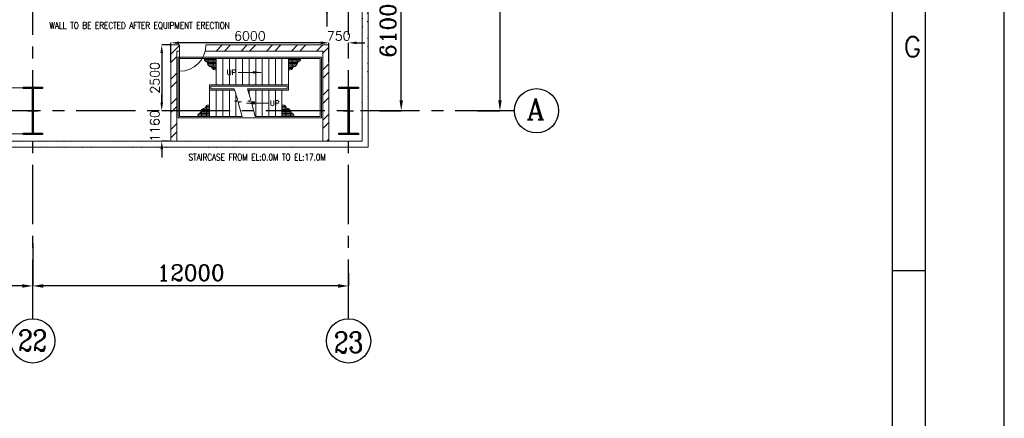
# Model space of a CAD drawing. Header units: inches. Extents: x 0 to 1544102, y 0 to 23144100.
# Tile 88 of 184: x 259840 to 297250, y 99391 to 114546. Entities that reach past the tile are written whole.
import ezdxf
from ezdxf.enums import TextEntityAlignment as Align

# ---------------------------------------------------------------- set-up
doc = ezdxf.new("R2010")
doc.units = ezdxf.units.IN
doc.header["$LTSCALE"] = 1800
doc.header["$MEASUREMENT"] = 0
doc.linetypes.add('CENTER', pattern=[2, 1.25, -0.25, 0.25, -0.25])
doc.linetypes.add('HIDDEN', pattern=[0.375, 0.25, -0.125])
doc.layers.get('0').update_dxf_attribs({"color": 253})
for name, color, linetype in [('BRACING', 1, 'HIDDEN'), ('CEN', 2, 'CENTER'), ('COL', 1, 'Continuous'), ('FORMAT', 9, 'Continuous'), ('GRID', 251, 'CENTER')]:
    doc.layers.add(name, color=color, linetype=linetype)
for name, color, linetype, lineweight in [('DIM', 4, 'Continuous', 18), ('STAIR', 2, 'Continuous', 15), ('TEXT', 3, 'Continuous', 18), ('WALL', 6, 'Continuous', 18)]:
    doc.layers.add(name, color=color, linetype=linetype, lineweight=lineweight)
doc.styles.add('ROMANC', font='ROMANC.SHX')
doc.styles.add('ROMANS', font='romans.shx')
doc.styles.add('ROMANT', font='romant')
doc.linetypes.add('FENCELINE1', pattern='A,0.25,-0.1,[133,ltypeshp.shx,S=0.1,R=0,X=-0.1,Y=0],-0.1,1', length=1.45)
doc.dimstyles.new('K2', dxfattribs={"dimtxt": 600, "dimasz": 400, "dimexe": 200, "dimexo": 200, "dimgap": 200, "dimtad": 1, "dimdec": 0, "dimzin": 0, "dimdsep": 46, "dimtxsty": 'ROMANC', "dimcen": 0.09, "dimclrd": 256, "dimclrt": 4, "dimadec": 0, "dimazin": 0, "dimtfac": 1, "dimtdec": 0, "dimtofl": 0, "dimtmove": 1, "dimatfit": 3, "dimfxl": 0.18, "dimtolj": 1, "dimtzin": 0, "dimarcsym": 0})
doc.dimstyles.new('MAIN', dxfattribs={"dimtxt": 300, "dimasz": 225, "dimexe": 20, "dimexo": 20, "dimgap": 100, "dimtad": 1, "dimdec": 0, "dimzin": 0, "dimdsep": 46, "dimtxsty": 'ROMANS', "dimcen": 0.09, "dimclrd": 256, "dimclre": 9, "dimclrt": 256, "dimadec": 0, "dimazin": 0, "dimtfac": 1, "dimtdec": 0, "dimtofl": 0, "dimtmove": 0, "dimatfit": 3, "dimfxl": 0.18, "dimtolj": 1, "dimtzin": 0, "dimarcsym": 0})
doc.dimstyles.new('USER175', dxfattribs={"dimscale": 175, "dimtxt": 2, "dimasz": 1.75, "dimexe": 0, "dimexo": 0, "dimgap": 0.5, "dimtad": 1, "dimdec": 0, "dimzin": 0, "dimdsep": 46, "dimtxsty": 'ROMANS', "dimcen": 0, "dimclrd": 4, "dimclre": 4, "dimclrt": 4, "dimadec": 0, "dimazin": 0, "dimtfac": 0.09, "dimtdec": 0, "dimtix": 1, "dimtofl": 0, "dimtmove": 0, "dimatfit": 3, "dimfxl": 1, "dimtolj": 1, "dimtzin": 0, "dimarcsym": 0})
pattern_1 = [(45, (0, -2662.84), (-477.2971, 477.2971), []), (45, (318.2, -2662.84), (-477.2971, 477.2971), [])]

# ---------------------------------------------------------------- blocks, each defined once
blk = doc.blocks.new('A-ROW COLUMN')
at = {"layer": 'COL'}
h = blk.add_hatch(dxfattribs=at)
h.set_pattern_fill('ANSI31', color=256, scale=200, style=0)
h.set_pattern_definition([(45, (165226.353, 18853.894), (-17.67767, 17.67767), [])])
h.paths.add_polyline_path([(180799, 40890), (181539, 40890), (181539, 40840), (180799, 40840)])
h.paths.add_polyline_path([(181153, 42590), (181185, 42590), (181185, 40890), (181153, 40890)])
h.paths.add_polyline_path([(180799, 42640), (181539, 42640), (181539, 42590), (180799, 42590)])
blk.add_line((181169, 40840), (181169, 42640))
at = {"layer": 'CEN'}
for p, q in [((181169, 40840), (181169, 42640)), ((180977, 41740), (181360, 41740))]:
    blk.add_line(p, q, dxfattribs=at)
at = {"layer": 'COL'}
for points in [[(180799, 42640), (181539, 42640), (181539, 42590), (180799, 42590)], [(181153, 42590), (181185, 42590), (181185, 40890), (181153, 40890)], [(180799, 40890), (181539, 40890), (181539, 40840), (180799, 40840)]]:
    blk.add_lwpolyline(points, close=True, dxfattribs=at)
blk = doc.blocks.new('*D76')
at = {"layer": 'DIM', "color": 0, "lineweight": -2, "transparency": 16777216}
for p, q in [((277231, 141085), (278086, 141085)), ((277231, 111085), (278086, 111085))]:
    blk.add_line(p, q, dxfattribs=at)
at = {"layer": 'DIM', "lineweight": -2, "transparency": 16777216}
blk.add_line((278086, 140685), (278086, 111485), dxfattribs=at)
at = {"layer": 'DIM', "transparency": 16777216}
for points in [[(278020, 140685), (278153, 140685), (278086, 141085)], [(278020, 111485), (278153, 111485), (278086, 111085)]]:
    blk.add_solid(points, dxfattribs=at)
at = {"layer": 'DIM', "color": 4, "transparency": 16777216, "insert": (277586, 126085), "char_height": 600, "attachment_point": 5, "rotation": 90, "style": 'ROMANC'}
blk.add_mtext('\\A1;30000', dxfattribs=at)
blk = doc.blocks.new('*D79')
at = {"layer": 'DIM', "color": 0, "lineweight": -2, "transparency": 16777216}
for p, q in [((260336, 106049), (260336, 104423)), ((272336, 104905), (272336, 104423))]:
    blk.add_line(p, q, dxfattribs=at)
at = {"layer": 'DIM', "lineweight": -2, "transparency": 16777216}
blk.add_line((271936, 104423), (260736, 104423), dxfattribs=at)
at = {"layer": 'DIM', "transparency": 16777216}
for points in [[(260736, 104490), (260736, 104357), (260336, 104423)], [(271936, 104490), (271936, 104357), (272336, 104423)]]:
    blk.add_solid(points, dxfattribs=at)
at = {"layer": 'DIM', "color": 4, "transparency": 16777216, "insert": (266336, 104923), "char_height": 600, "attachment_point": 5, "style": 'ROMANC'}
blk.add_mtext('\\A1;12000', dxfattribs=at)
blk = doc.blocks.new('*D80')
at = {"layer": 'DIM', "color": 0, "lineweight": -2, "transparency": 16777216}
for p, q in [((249836, 106049), (249836, 104423)), ((260336, 104905), (260336, 104423))]:
    blk.add_line(p, q, dxfattribs=at)
at = {"layer": 'DIM', "lineweight": -2, "transparency": 16777216}
blk.add_line((259936, 104423), (250236, 104423), dxfattribs=at)
at = {"layer": 'DIM', "transparency": 16777216}
for points in [[(250236, 104490), (250236, 104357), (249836, 104423)], [(259936, 104490), (259936, 104357), (260336, 104423)]]:
    blk.add_solid(points, dxfattribs=at)
at = {"layer": 'DIM', "color": 4, "transparency": 16777216, "insert": (255086, 104923), "char_height": 600, "attachment_point": 5, "style": 'ROMANC'}
blk.add_mtext('\\A1;10500', dxfattribs=at)
blk = doc.blocks.new('*D59')
at = {"layer": 'DIM', "color": 0, "lineweight": -2, "transparency": 16777216}
for p, q in [((273508, 117185), (274336, 117185)), ((273508, 111085), (274336, 111085))]:
    blk.add_line(p, q, dxfattribs=at)
at = {"layer": 'DIM', "lineweight": -2, "transparency": 16777216}
blk.add_line((274336, 111485), (274336, 116785), dxfattribs=at)
at = {"layer": 'DIM', "transparency": 16777216}
for points in [[(274270, 116785), (274403, 116785), (274336, 117185)], [(274270, 111485), (274403, 111485), (274336, 111085)]]:
    blk.add_solid(points, dxfattribs=at)
at = {"layer": 'DIM', "color": 4, "transparency": 16777216, "insert": (273836, 114135), "char_height": 600, "attachment_point": 5, "rotation": 90, "style": 'ROMANC'}
blk.add_mtext('\\A1;6100', dxfattribs=at)
blk = doc.blocks.new('SHEET_A0')
at = {"layer": 'FORMAT'}
for p, q in [((1172, 170.9), (1172, 829)), ((1177, 12), (1177, 829)), ((1177, 420), (1172, 420))]:
    blk.add_line(p, q, dxfattribs=at)
blk.add_lwpolyline([(1189, 841), (0, 841), (0, 0), (1189, 0)], close=True, dxfattribs=at)
at = {"layer": 'FORMAT', "style": 'ROMANS'}
blk.add_text('G', height=3, dxfattribs=at).set_placement((1173.68, 452.56))
at = {"layer": 'FORMAT', "color": 3, "flags": 13}
for tag, height, rotation, style, p in [('DRGNO', 3.5, 180, 'ROMANT', (99.42, 824.44)), ('FILE_PATH', 2, 90, 'ROMANS', (18.35, 51.64))]:
    blk.add_attdef(tag, text='', height=height, rotation=rotation, dxfattribs=dict(at, style=style)).set_placement(p, align=Align.MIDDLE_LEFT)
for tag, height, style, p in [('DRN', 2, 'ROMANS', (1122.62, 62.51)), ('DESIGN', 2, 'ROMANS', (1122.62, 58.59)), ('CHD', 2, 'ROMANS', (1122.62, 54.43)), ('APPD', 2, 'ROMANS', (1122.62, 50.27)), ('SCALE', 2, 'ROMANS', (1088.44, 28.38)), ('DRGNO', 3.5, 'ROMANT', (1105.05, 23))]:
    blk.add_attdef(tag, text='', height=height, dxfattribs=dict(at, style=style)).set_placement(p, align=Align.MIDDLE_LEFT)
at = {"layer": 'FORMAT', "color": 3, "style": 'ROMANS', "width": 0.8, "flags": 13}
for p in [(1162.9, 62.51), (1162.9, 58.35), (1162.9, 54.19), (1162.9, 50.16)]:
    blk.add_attdef('DATE', text='', height=2, dxfattribs=at).set_placement(p, align=Align.MIDDLE_LEFT)
at = {"layer": 'FORMAT', "color": 3, "style": 'ROMANS', "flags": 13}
for tag, p in [('1', (1119.96, 13.98)), ('REV', (1156.97, 13.98))]:
    blk.add_attdef(tag, p, '', height=2, dxfattribs=at)
blk = doc.blocks.new('*D296')
at = {"layer": 'DIM', "color": 4, "lineweight": -2, "transparency": 16777216}
for p, q in [((271280, 113666), (270974, 113666)), ((271586, 113525), (271586, 113666)), ((272336, 113525), (272336, 113666)), ((272642, 113666), (272949, 113666))]:
    blk.add_line(p, q, dxfattribs=at)
at = {"layer": 'DIM', "color": 4, "transparency": 16777216}
for points in [[(271280, 113717), (271280, 113614), (271586, 113666)], [(272642, 113717), (272642, 113614), (272336, 113666)]]:
    blk.add_solid(points, dxfattribs=at)
at = {"layer": 'DIM', "color": 4, "transparency": 16777216, "insert": (271961, 113928), "char_height": 350, "attachment_point": 5, "style": 'ROMANS'}
blk.add_mtext('\\A1;750', dxfattribs=at)
blk = doc.blocks.new('*D297')
at = {"layer": 'DIM', "color": 4, "lineweight": -2, "transparency": 16777216}
for p, q in [((265586, 112925), (265586, 113666)), ((271280, 113666), (265892, 113666)), ((271586, 112925), (271586, 113666))]:
    blk.add_line(p, q, dxfattribs=at)
at = {"layer": 'DIM', "color": 4, "transparency": 16777216}
for points in [[(265892, 113717), (265892, 113614), (265586, 113666)], [(271280, 113717), (271280, 113614), (271586, 113666)]]:
    blk.add_solid(points, dxfattribs=at)
at = {"layer": 'DIM', "color": 4, "transparency": 16777216, "insert": (268586, 113928), "char_height": 350, "attachment_point": 5, "style": 'ROMANS'}
blk.add_mtext('\\A1;6000', dxfattribs=at)
blk = doc.blocks.new('*D298')
at = {"layer": 'DIM', "color": 4, "lineweight": -2, "transparency": 16777216}
for p, q in [((265586, 113585), (265237, 113585)), ((265237, 113279), (265237, 111391)), ((265586, 111085), (265237, 111085))]:
    blk.add_line(p, q, dxfattribs=at)
at = {"layer": 'DIM', "color": 4, "transparency": 16777216}
for points in [[(265186, 113279), (265288, 113279), (265237, 113585)], [(265186, 111391), (265288, 111391), (265237, 111085)]]:
    blk.add_solid(points, dxfattribs=at)
at = {"layer": 'DIM', "color": 4, "transparency": 16777216, "insert": (264974, 112335), "char_height": 350, "attachment_point": 5, "rotation": 90, "style": 'ROMANS'}
blk.add_mtext('\\A1;2500', dxfattribs=at)
blk = doc.blocks.new('*D299')
at = {"layer": 'DIM', "color": 4, "lineweight": -2, "transparency": 16777216}
for p, q in [((265237, 111391), (265237, 111697)), ((265586, 111085), (265237, 111085)), ((265513, 109925), (265237, 109925)), ((265237, 109619), (265237, 109312))]:
    blk.add_line(p, q, dxfattribs=at)
at = {"layer": 'DIM', "color": 4, "transparency": 16777216}
for points in [[(265186, 111391), (265288, 111391), (265237, 111085)], [(265186, 109619), (265288, 109619), (265237, 109925)]]:
    blk.add_solid(points, dxfattribs=at)
at = {"layer": 'DIM', "color": 4, "transparency": 16777216, "insert": (264974, 110505), "char_height": 350, "attachment_point": 5, "rotation": 90, "style": 'ROMANS'}
blk.add_mtext('\\A1;1160', dxfattribs=at)
blk = doc.blocks.new('STAIR AT A-ROW')
at = {"layer": 'STAIR'}
h = blk.add_hatch(dxfattribs=at)
h.set_pattern_fill('GRATE', color=256, scale=1500, style=0)
h.set_pattern_definition([(180, (288000.703, 26108.18), (0, 46.875), []), (90, (288000.7, 26108.18), (187.5, 1e-14), [])])
h.paths.add_polyline_path([(151469, 57144, -0.269537), (151358, 57284), (151817, 57284), (151817, 56854, -0.388318), (151644, 56956, -0.326637)])
h = blk.add_hatch(dxfattribs=at)
h.set_pattern_fill('GRATE', color=256, scale=1500, style=0)
h.set_pattern_definition([(0, (18383.73, 26108.18), (0, 46.875), []), (90, (18383.73, 26108.18), (-187.5, 1e-14), [])])
h.paths.add_polyline_path([(154915, 57144, 0.269537), (155026, 57284), (154567, 57284), (154567, 56854, 0.388318), (154740, 56956, 0.326637)])
h = blk.add_hatch(dxfattribs=at)
h.set_pattern_fill('GRATE', color=256, scale=1500, style=0)
h.set_pattern_definition([(180, (287750.703, 86259.074), (0, -46.875), []), (270, (287750.7, 86259.07), (187.5, -1e-14), [])])
h.paths.add_polyline_path([(151219, 55223, 0.269537), (151108, 55084), (151567, 55084), (151567, 55513, 0.388318), (151394, 55411, 0.326637)])
h = blk.add_hatch(dxfattribs=at)
h.set_pattern_fill('GRATE', color=256, scale=1500, style=0)
h.set_pattern_definition([(0, (18133.73, 86259.074), (0, -46.875), []), (270, (18133.73, 86259.07), (-187.5, -1e-14), [])])
h.paths.add_polyline_path([(154665, 55223, -0.269537), (154776, 55084), (154317, 55084), (154317, 55513, -0.388318), (154490, 55411, -0.326637)])
for p, q in [((154567, 57284), (150427, 57284)), ((155767, 57284), (154567, 57284)), ((152798, 55084), (150427, 55084)), ((154567, 55084), (153298, 55084)), ((155767, 55084), (154567, 55084))]:
    blk.add_line(p, q, dxfattribs=at)
at = {"layer": 'STAIR', "linetype": 'FENCELINE1', "ltscale": 0.25}
for points in [[(150377, 55034), (150377, 57334), (155817, 57334), (155817, 55034), (154567, 55034), (150377, 55034)], [(152505, 56134), (151617, 56134), (151617, 56234), (154517, 56234), (154517, 56134), (153005, 56134)]]:
    blk.add_lwpolyline(points, dxfattribs=at)
at = {"layer": 'STAIR'}
for points in [[(150427, 57284), (150427, 55084)], [(151817, 57284), (151817, 56284)], [(152067, 57284), (152067, 56284)], [(152317, 57284), (152317, 56284)], [(152567, 57284), (152567, 56284)], [(152817, 57284), (152817, 56284)], [(153067, 57284), (153067, 56284)], [(153317, 57284), (153317, 56284)], [(153567, 57284), (153567, 56284)], [(153817, 57284), (153817, 56284)], [(154067, 57284), (154067, 56284)], [(154317, 57284), (154317, 56284)], [(154567, 57284), (154567, 56084)], [(155767, 57284), (155767, 55084)], [(151567, 56284), (154567, 56284)], [(151567, 56284), (151567, 55084)], [(152798, 55084), (152656, 55610), (152783, 55640), (152515, 55666), (152633, 55698), (152505, 56134)], [(153298, 55084), (153156, 55610), (153283, 55640), (153015, 55666), (153133, 55698), (153005, 56134)], [(151567, 56084), (152520, 56084)], [(151817, 55084), (151817, 56084)], [(152067, 55084), (152067, 56084)], [(152317, 55084), (152317, 56084)], [(152567, 55084), (152567, 55923)], [(153020, 56084), (154567, 56084)], [(153067, 55923), (153067, 56084)], [(153317, 55084), (153317, 56084)], [(153567, 55084), (153567, 56084)], [(153817, 55084), (153817, 56084)], [(154067, 55084), (154067, 56084)], [(154317, 55084), (154317, 56084)], [(153067, 55661), (153067, 55680)]]:
    blk.add_lwpolyline(points, dxfattribs=at)
for centre, radius, start, end in [((151534, 57309), 178, 188.3658, 248.7051), ((154851, 57309), 178, 291.2949, 351.6342), ((151685, 57170), 217, 186.839, 259.1948), ((151787, 57000), 149, 196.9982, 281.8866), ((154598, 57000), 149, 258.1134, 343.0018), ((154699, 57170), 217, 280.8052, 353.161), ((151435, 55197), 217, 100.8052, 173.161), ((151537, 55367), 149, 78.1134, 163.0018), ((154348, 55367), 149, 16.9982, 101.8866), ((154449, 55197), 217, 6.839, 79.1948), ((151284, 55058), 178, 111.2949, 171.6342), ((154601, 55058), 178, 8.3658, 68.7051)]:
    blk.add_arc(centre, radius, start, end, dxfattribs=at)
at = {"layer": 'TEXT', "style": 'ROMANC'}
for p in [(152214, 56659), (153855, 55487)]:
    blk.add_text('UP', height=200, dxfattribs=at).set_placement(p)
at = {"layer": 'DIM'}
for points in [[(153522, 56756), (152657, 56756)], [(152968, 55584), (153833, 55584)]]:
    blk.add_leader(points, dimstyle='USER175', dxfattribs=at)

msp = doc.modelspace()

# ---------------------------------------------------------------- hatches: boundary and pattern name
h = msp.add_hatch()
h.set_pattern_fill('ANSI32', color=256, scale=1800, style=0)
h.set_pattern_definition(pattern_1)
edge = h.paths.add_edge_path()
edge.add_line((273076.2, 109694.89), (273076.2, 147929.68))
edge.add_line((272846.2, 109924.89), (272846.2, 147929.68))
h = msp.add_hatch()
h.set_pattern_fill('ANSI32', color=256, scale=1800, style=0)
h.set_pattern_definition([(45, (-141.8, -708.36), (-477.297, 477.297), []), (45, (176.4, -708.36), (-477.297, 477.297), [])])
h.paths.add_polyline_path([(265816.2, 111084.89), (265586.2, 111084.89), (265586.2, 109924.89), (265816.2, 109924.89)])
h.paths.add_polyline_path([(265816.2, 113354.89), (265916.2, 113354.89), (265916.2, 113584.89), (265586.2, 113584.89), (265586.2, 111084.89), (265816.2, 111084.89)])
h = msp.add_hatch()
h.set_pattern_fill('ANSI32', color=256, scale=1800, style=0)
h.set_pattern_definition([(45, (634672, 54974.8), (-477.2971, 477.2971), []), (45, (634990.2, 54974.8), (-477.2971, 477.2971), [])])
h.paths.add_polyline_path([(271586.2, 111084.89), (271356.2, 111084.89), (271356.2, 109924.89), (271586.2, 109924.89)])
h.paths.add_polyline_path([(266942.86, 113584.89), (266942.86, 113354.89), (271356.2, 113354.89), (271356.2, 111084.89), (271586.2, 111084.89), (271586.2, 113584.89)])
h = msp.add_hatch()
h.set_pattern_fill('ANSI32', color=256, scale=1800, style=0)
h.set_pattern_definition(pattern_1)
edge = h.paths.add_edge_path()
edge.add_line((27096.2, 109694.89), (273076.2, 109694.89))
edge.add_line((27326.2, 109924.89), (272846.2, 109924.89))

# ---------------------------------------------------------------- linework, layer by layer
for centre in [(279476.54, 111084.89), (279476.54, 111084.89), (260336.2, 102333.78), (260336.2, 102333.78), (272336.2, 102333.78), (272336.2, 102333.78)]:
    msp.add_circle(centre, 840.34)
at = {"layer": 'BRACING', "const_width": 40}
for points in [[(250206.2, 111959.89), (259966.2, 111959.89)], [(250206.2, 110209.89), (259966.2, 110209.89)]]:
    msp.add_lwpolyline(points, dxfattribs=at)
at = {"layer": 'GRID'}
for p, q in [((260336.2, 103174.13), (260336.2, 157584.89)), ((272336.2, 103174.13), (272336.2, 157584.89)), ((278636.2, 111084.89), (143536.2, 111084.89))]:
    msp.add_line(p, q, dxfattribs=at)
at = {"layer": 'WALL'}
for p, q in [((272846.2, 109924.89), (272846.2, 147929.68)), ((273076.2, 109694.89), (273076.2, 147929.68)), ((265916.2, 113584.89), (265586.2, 113584.89)), ((265586.2, 109924.89), (265586.2, 113584.89)), ((265916.2, 113354.89), (265816.2, 113354.89)), ((265816.2, 109924.89), (265816.2, 113354.89)), ((265916.2, 113584.89), (265916.2, 112584.89)), ((271356.2, 113354.89), (266889.39, 113354.89)), ((271586.2, 113584.89), (266916.2, 113584.89)), ((271356.2, 109924.89), (271356.2, 113354.89)), ((271586.2, 109924.89), (271586.2, 113584.89)), ((27096.2, 109694.89), (273076.2, 109694.89)), ((27326.2, 109924.89), (272846.2, 109924.89))]:
    msp.add_line(p, q, dxfattribs=at)
msp.add_arc((265916.2, 113584.89), 1000, 270, 0, dxfattribs=at)

# ---------------------------------------------------------------- block references
at = {"color": 161, "linetype": 'ByBlock', "xscale": 250, "yscale": 250, "zscale": 250}
msp.add_blockref('SHEET_A0', (0, 0), dxfattribs=at)
at = {"layer": 'COL'}
for p in [(79167.67, 69345.14), (91167.67, 69345.14)]:
    msp.add_blockref('A-ROW COLUMN', p, dxfattribs=at)
at = {"layer": 'STAIR'}
msp.add_blockref('STAIR AT A-ROW', (115488.98, 55786.26), dxfattribs=at)

# ---------------------------------------------------------------- texts
at = {"layer": 'TEXT', "color": 3, "style": 'ROMANS', "width": 0.8}
msp.add_text('WALL TO BE ERECTED AFTER EQUIPMENT ERECTION', height=250, dxfattribs=at).set_placement((260970.63, 114202.83))
at = {"layer": 'TEXT', "style": 'ROMANC'}
msp.add_text('A', height=800, dxfattribs=at).set_placement((279095.59, 110751.58))
at = {"layer": 'TEXT', "width": 0.8}
for s, height, style, p in [('STAIRCASE FROM EL:0.0M TO EL:17.0M', 250, 'ROMANS', (266256.55, 109192.74)), ('22', 800, 'ROMANC', (259780.53, 101951.19)), ('23', 800, 'ROMANC', (271783.75, 101884.74))]:
    msp.add_text(s, height=height, dxfattribs=dict(at, style=style)).set_placement(p)

# ---------------------------------------------------------------- dimensions: what is measured, and where the dimension line sits
at = {"layer": 'DIM'}
for base, p1, p2, angle, picture, middle in [((278086.2, 111084.89), (277230.92, 141084.89), (277230.92, 111084.89), 90, '*D76', (277586.2, 126084.89)), ((274336.2, 117184.89), (273508.03, 111084.89), (273508.03, 117184.89), 90, '*D59', (273836.2, 114134.89)), ((249836.2, 104423.43), (260336.2, 104905.1), (249836.2, 106049), 180, '*D80', (255086.2, 104923.43)), ((260336.2, 104423.43), (272336.2, 104905.1), (260336.2, 106049), 180, '*D79', (266336.2, 104923.43))]:
    dim = msp.add_linear_dim(base=base, p1=p1, p2=p2, angle=angle, dimstyle='K2', override={"dimexe": 0, "dimexo": 0}, dxfattribs=at)
    dim.commit()
    dim.dimension.update_dxf_attribs({"geometry": picture, "text_midpoint": middle})
for base, p1, p2, picture, middle in [((265586.2, 113665.52), (271586.2, 112924.89), (265586.2, 112924.89), '*D297', (268586.2, 113928.02)), ((272336.2, 113665.52), (271586.2, 113524.53), (272336.2, 113524.53), '*D296', (271961.2, 113928.02))]:
    dim = msp.add_linear_dim(base=base, p1=p1, p2=p2, dimstyle='USER175', dxfattribs=at)
    dim.commit()
    dim.dimension.update_dxf_attribs({"geometry": picture, "text_midpoint": middle})
for base, p1, p2, picture, middle in [((265236.94, 111084.89), (265586.2, 113584.89), (265586.2, 111084.89), '*D298', (264974.44, 112334.89)), ((265236.94, 109924.89), (265586.2, 111084.89), (265512.75, 109924.89), '*D299', (264974.44, 110504.89))]:
    dim = msp.add_linear_dim(base=base, p1=p1, p2=p2, angle=90, dimstyle='USER175', dxfattribs=at)
    dim.commit()
    dim.dimension.update_dxf_attribs({"geometry": picture, "text_midpoint": middle})

# ---------------------------------------------------------------- leaders
msp.add_leader([(271511.79, 115012.63), (271511.79, 114287.99)], dimstyle='MAIN', dxfattribs=at)

doc.saveas('drawing.dxf')
